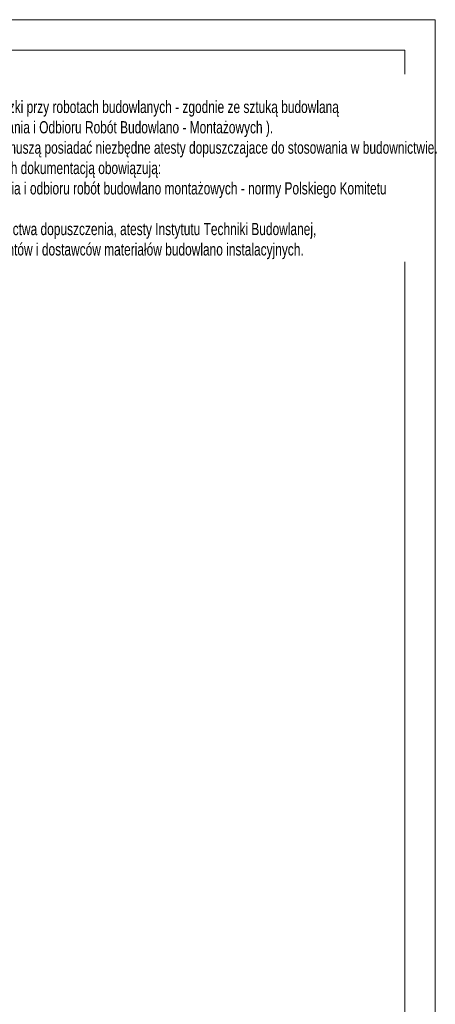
# Model space of a CAD drawing. Header units: millimetres. Extents: x 11149 to 111407, y -107619 to -23630.
# Tile 175 of 245: x 23081 to 23252, y -29763 to -29360. Entities that reach past the tile are written whole.
import ezdxf

# ---------------------------------------------------------------- set-up
doc = ezdxf.new("R2010")
doc.units = ezdxf.units.MM
doc.header["$LTSCALE"] = 2
doc.layers.get('0').update_dxf_attribs({"plot": 0})
doc.layers.add('e-cad_opisy', color=7, linetype='Continuous', lineweight=9)
doc.layers.add('Opisy', color=7, linetype='Continuous', lineweight=13)
doc.styles.add('e-cad_1', font='arial.ttf', dxfattribs={"width": 0.7})

# ---------------------------------------------------------------- blocks, each defined once
blk = doc.blocks.new('A3_poziom')
for points in [[(0, 0), (420, 0), (420, 297), (0, 297)], [(30, 5), (415, 5), (415, 292), (30, 292)]]:
    blk.add_lwpolyline(points, close=True)

msp = doc.modelspace()

# ---------------------------------------------------------------- block references
at = {"layer": 'e-cad_opisy', "ltscale": 0.02, "xscale": 2.5, "yscale": 2.5, "zscale": 2.5}
msp.add_blockref('A3_poziom', (22201.87, -30102.55), dxfattribs=at)

# ---------------------------------------------------------------- next in the draw order: texts
at = {"layer": 'Opisy', "insert": (23012.87, -29384.93), "char_height": 5, "width": 227.5, "attachment_point": 1, "style": 'e-cad_1', "bg_fill": 2}
msp.add_mtext('UWAGI OGÓLNE:\\P1. Zakres wykonania i obowiązki przy robotach budowlanych - zgodnie ze sztuką budowlaną\\P( Warunki Techniczne Wykonania i Odbioru Robót Budowlano - Montażowych ).\\P2. Wszystkie użyte materiały muszą posiadać niezbędne atesty dopuszczajace do stosowania w budownictwie.\\P3. W sprawach nie określonych dokumentacją obowiązują:\\P- warunki techniczne wykonania i odbioru robót budowlano montażowych - normy Polskiego Komitetu Normalizacyjnego,\\P- instrukcje, wytyczne , świadectwa dopuszczenia, atesty Instytutu Techniki Budowlanej,\\P- warunki techniczne producentów i dostawców materiałów budowlano instalacyjnych.', dxfattribs=at)

doc.saveas('drawing.dxf')
